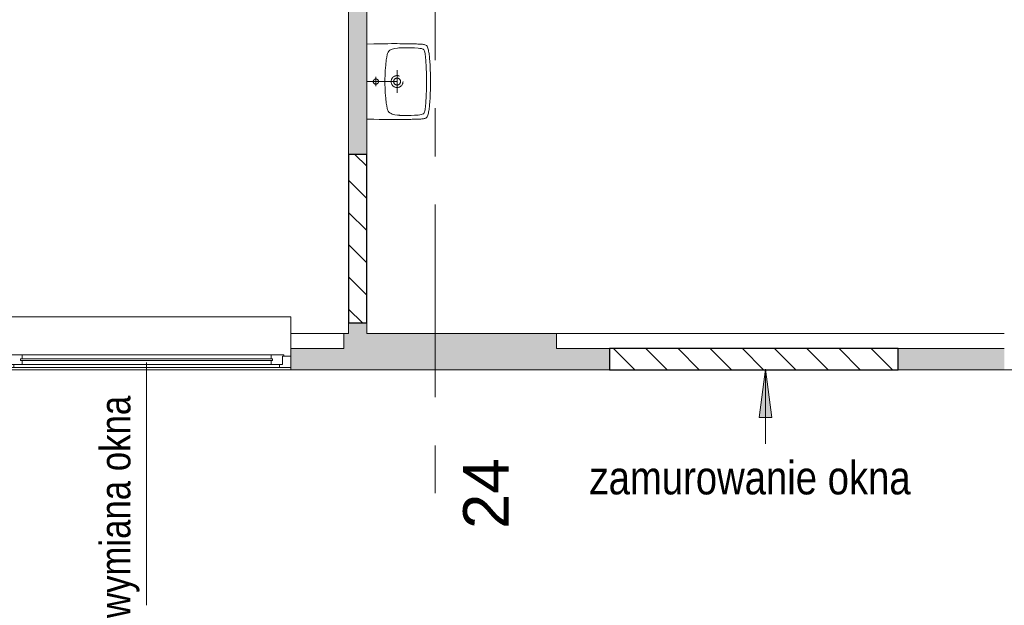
# Model space of a CAD drawing. Header units: centimetres. Extents: x -1403 to 22166, y -8842 to 3590.
# Tile 8 of 23: x 314 to 962, y -47 to 339. Entities that reach past the tile are written whole.
import ezdxf

# ---------------------------------------------------------------- set-up
doc = ezdxf.new("R2010")
doc.units = ezdxf.units.CM
doc.linetypes.add('Oś', pattern=[222.25, 127, -31.75, 31.75, -31.75])
doc.linetypes.add('Wyburzenia', pattern=[35, 20, -15])
for name, color, linetype, lineweight in [('A-DETL', 90, 'Continuous', 25), ('A-DETL-GENF', 92, 'Continuous', 9), ('A-GLAZ', 151, 'Wyburzenia', 9), ('A-GLAZ-IDEN', 152, 'Continuous', 13), ('A-WALL', 113, 'Continuous', 13), ('A-WALL-PATT', 111, 'Continuous', 13), ('G-ANNO-TEXT', 231, 'Continuous', 13), ('P-SANR-FIXT', 6, 'Wyburzenia', 9), ('S-GRID', 1, 'Continuous', 13), ('S-GRID-IDEN', 1, 'Continuous', 13)]:
    doc.layers.add(name, color=color, linetype=linetype, lineweight=lineweight)
doc.styles.add('Arial Narrow_1', font='ARIALN.TTF', dxfattribs={"height": 0.2})
doc.styles.add('Arial Narrow_2', font='ARIALN.TTF', dxfattribs={"height": 22})
doc.styles.add('Arial_1', font='arial.ttf', dxfattribs={"height": 30})
pattern_1 = [(315, (0, 0), (10.6066, 10.6066), [])]

# ---------------------------------------------------------------- blocks, each defined once
blk = doc.blocks.new('Okno - automatyczna etykieta - 190x181  _nietypowy podział_-2208509-5_piętro III __10_50 m_ - wyburzenia i zamurowania')
at = {"layer": 'A-GLAZ', "color": 7, "linetype": 'Continuous'}
for p, q in [((-87.5, 5.5), (-95, 5.5)), ((-95, 5.5), (-95, -2)), ((-95, 5.5), (95, 5.5)), ((-82, 3.5), (-89.5, 3.5)), ((-89.5, 3.5), (-89.5, -2)), ((-89.5, -2), (-89.5, 3.5)), ((-89.5, 3.5), (-87.5, 3.5)), ((-87.5, 3.5), (-87.5, 5.5)), ((87.5, 5.5), (-87.5, 5.5)), ((83, 0.75), (-83, 0.75)), ((-83, 0.75), (-83, -0.25)), ((-83, -0.25), (-83, 0.75)), ((-83, 0.75), (-82, 0.75)), ((-82, 0.75), (-82, 3.5)), ((82, 3.5), (-82, 3.5)), ((89.5, 3.5), (82, 3.5)), ((82, 3.5), (82, 0.75)), ((82, 0.75), (83, 0.75)), ((83, -0.25), (83, 0.75)), ((83, 0.75), (83, -0.25)), ((95, 5.5), (87.5, 5.5)), ((87.5, 5.5), (87.5, 3.5)), ((87.5, 3.5), (89.5, 3.5)), ((89.5, -2), (89.5, 3.5)), ((89.5, 3.5), (89.5, -2)), ((95, -2), (95, 5.5)), ((-95, -2), (-89.5, -2)), ((-89.5, -2), (-90.5, -2)), ((-90.5, -2), (-90.5, -3)), ((-90.5, -3), (-82, -3)), ((-83, -0.25), (83, -0.25)), ((-82, -0.25), (-83, -0.25)), ((-82, -3), (-82, -0.25)), ((82, -3), (-82, -3)), ((82, -0.25), (82, -3)), ((83, -0.25), (82, -0.25)), ((82, -3), (90.5, -3)), ((90.5, -2), (89.5, -2)), ((89.5, -2), (95, -2)), ((90.5, -3), (90.5, -2)), ((-95, -26), (-95, -7)), ((95, -7), (95, -26)), ((-95, -28), (-95, -26)), ((-95, -28), (95, -28)), ((95, -26), (95, -28))]:
    blk.add_line(p, q, dxfattribs=at)
blk = doc.blocks.new('Umywalka koło Nova Pro - Pro 50-1211177-5_piętro III __10_50 m_ - wyburzenia i zamurowania')
at = {"layer": 'P-SANR-FIXT', "color": 20}
for p, q in [((-12.19, -6), (-12.32, -10.58)), ((12.5, -6), (12.5, -38)), ((37.32, -10.58), (37.19, -6)), ((-12.32, -10.58), (-12.4, -14.28)), ((15.72, -12.02), (9.46, -12.02)), ((37.4, -14.28), (37.32, -10.58)), ((-12.45, -17.35), (-12.48, -19.98)), ((-12.4, -14.28), (-12.45, -17.35)), ((-3.53, -19.16), (-5.24, -19.53)), ((-1.83, -18.89), (-3.53, -19.16)), ((1.66, -18.49), (-1.83, -18.89)), ((5.15, -18.2), (1.66, -18.49)), ((8.64, -18.06), (5.15, -18.2)), ((10.37, -18.01), (8.64, -18.06)), ((14.63, -18.01), (10.37, -18.01)), ((16.36, -18.06), (14.63, -18.01)), ((19.88, -18.2), (16.36, -18.06)), ((23.34, -18.49), (19.88, -18.2)), ((26.83, -18.89), (23.34, -18.49)), ((28.56, -19.16), (26.83, -18.89)), ((30.26, -19.53), (28.56, -19.16)), ((37.45, -17.35), (37.4, -14.28)), ((37.48, -19.98), (37.45, -17.35)), ((-12.48, -22.27), (-12.51, -24.3)), ((-12.51, -24.3), (-12.48, -26.13)), ((-12.48, -19.98), (-12.48, -22.27)), ((-9.37, -24.54), (-9.61, -26.27)), ((-8.91, -22.86), (-9.37, -24.54)), ((-8.62, -22.03), (-8.91, -22.86)), ((-8.19, -21.26), (-8.62, -22.03)), ((-7.93, -20.91), (-8.19, -21.26)), ((-7.61, -20.62), (-7.93, -20.91)), ((-6.89, -20.14), (-7.61, -20.62)), ((-6.09, -19.8), (-6.89, -20.14)), ((-5.24, -19.53), (-6.09, -19.8)), ((31.09, -19.8), (30.26, -19.53)), ((31.89, -20.14), (31.09, -19.8)), ((32.61, -20.62), (31.89, -20.14)), ((32.93, -20.91), (32.61, -20.62)), ((33.19, -21.26), (32.93, -20.91)), ((33.62, -22.03), (33.19, -21.26)), ((33.91, -22.86), (33.62, -22.03)), ((34.37, -24.54), (33.91, -22.86)), ((34.63, -26.27), (34.37, -24.54)), ((37.51, -22.27), (37.48, -19.98)), ((37.51, -26.13), (37.51, -22.27)), ((-12.48, -26.13), (-12.48, -27.81)), ((-12.48, -27.81), (-12.46, -29.49)), ((-12.46, -29.49), (-12.46, -30.5)), ((-12.46, -30.5), (-12.43, -31.46)), ((-12.43, -31.46), (-12.43, -32.39)), ((-12.43, -32.39), (-12.4, -33.3)), ((-9.76, -28.56), (-9.84, -33.06)), ((-9.74, -27.87), (-9.76, -28.56)), ((-9.71, -27.55), (-9.74, -27.87)), ((-9.69, -27.15), (-9.71, -27.55)), ((-9.61, -26.27), (-9.69, -27.15)), ((20.01, -26), (5.01, -26)), ((34.69, -27.15), (34.63, -26.27)), ((34.71, -27.55), (34.69, -27.15)), ((34.74, -27.87), (34.71, -27.55)), ((34.76, -28.56), (34.74, -27.87)), ((34.84, -33.06), (34.76, -28.56)), ((37.43, -32.39), (37.46, -31.46)), ((37.43, -33.3), (37.43, -32.39)), ((37.46, -30.5), (37.48, -29.49)), ((37.46, -31.46), (37.46, -30.5)), ((37.48, -27.81), (37.51, -26.13)), ((37.48, -29.49), (37.48, -27.81)), ((-12.4, -33.3), (-12.4, -33.88)), ((-12.4, -33.88), (-12.38, -35.06)), ((-12.38, -35.06), (-12.35, -35.88)), ((-12.35, -35.88), (-12.35, -36.65)), ((-12.35, -36.65), (-12.32, -37.43)), ((-12.32, -37.43), (-12.3, -38.17)), ((-12.3, -38.17), (-12.27, -38.89)), ((-12.27, -38.89), (-12.24, -39.61)), ((-9.84, -33.06), (-9.79, -35.32)), ((-9.79, -35.32), (-9.71, -37.56)), ((-9.71, -37.56), (-9.53, -39.82)), ((34.53, -39.82), (34.71, -37.56)), ((34.71, -37.56), (34.82, -35.32)), ((34.82, -35.32), (34.84, -33.06)), ((37.24, -39.61), (37.27, -38.89)), ((37.27, -38.89), (37.3, -38.17)), ((37.3, -38.17), (37.32, -37.43)), ((37.32, -37.43), (37.35, -36.65)), ((37.35, -35.88), (37.38, -35.06)), ((37.35, -36.65), (37.35, -35.88)), ((37.38, -35.06), (37.4, -33.88)), ((37.4, -33.88), (37.43, -33.3)), ((-12.24, -39.61), (-12.22, -40.28)), ((-12.22, -40.28), (-12.19, -40.94)), ((-12.19, -40.94), (-12.16, -41.58)), ((-12.16, -41.58), (-12.14, -42.22)), ((-12.14, -42.22), (-12.08, -42.81)), ((-12.08, -42.81), (-12, -43.37)), ((-12, -43.37), (-11.92, -43.87)), ((-11.92, -43.87), (-11.82, -44.38)), ((-11.82, -44.38), (-11.71, -44.67)), ((-11.6, -44.96), (-11.79, -44.38)), ((-11.71, -44.67), (-11.6, -44.96)), ((-11.6, -44.96), (-11.26, -45.47)), ((-11.26, -45.47), (-11.6, -44.96)), ((-9.53, -39.82), (-9.39, -40.94)), ((-9.39, -40.94), (-9.21, -42.03)), ((-9.21, -42.03), (-9.05, -42.59)), ((-9.05, -42.59), (-8.86, -43.1)), ((-8.86, -43.1), (-8.7, -43.34)), ((-8.7, -43.34), (-8.51, -43.55)), ((-8.51, -43.55), (-8.03, -43.85)), ((-8.03, -43.85), (-7.53, -44.06)), ((-7.53, -44.06), (-6.97, -44.22)), ((-6.97, -44.22), (-5.88, -44.43)), ((-5.88, -44.43), (-3.64, -44.75)), ((-3.64, -44.75), (-1.4, -44.94)), ((-1.4, -44.94), (3.1, -45.18)), ((3.1, -45.18), (7.6, -45.31)), ((7.6, -45.31), (9.86, -45.39)), ((9.86, -45.39), (11.04, -45.42)), ((13.99, -45.42), (15.14, -45.39)), ((15.14, -45.39), (17.4, -45.31)), ((17.4, -45.31), (21.9, -45.18)), ((21.9, -45.18), (26.4, -44.94)), ((26.4, -44.94), (28.64, -44.75)), ((28.64, -44.75), (30.88, -44.43)), ((30.88, -44.43), (31.97, -44.22)), ((31.97, -44.22), (32.53, -44.06)), ((32.53, -44.06), (33.06, -43.85)), ((33.06, -43.85), (33.54, -43.55)), ((33.54, -43.55), (33.73, -43.34)), ((33.73, -43.34), (33.86, -43.1)), ((33.86, -43.1), (34.07, -42.59)), ((34.07, -42.59), (34.21, -42.03)), ((34.21, -42.03), (34.39, -40.94)), ((34.39, -40.94), (34.53, -39.82)), ((36.28, -45.47), (36.6, -44.96)), ((36.6, -44.96), (36.28, -45.47)), ((36.6, -44.96), (36.82, -44.38)), ((36.82, -44.38), (36.92, -43.87)), ((36.92, -43.87), (37.03, -43.37)), ((37.03, -43.37), (37.08, -42.81)), ((37.08, -42.81), (37.14, -42.22)), ((37.14, -42.22), (37.16, -41.58)), ((37.16, -41.58), (37.19, -40.94)), ((37.19, -40.94), (37.22, -40.28)), ((37.22, -40.28), (37.24, -39.61)), ((-11.26, -45.47), (-10.8, -45.84)), ((-10.8, -45.84), (-11.26, -45.47)), ((-10.8, -45.84), (-10.24, -46.11)), ((-10.24, -46.11), (-10.8, -45.84)), ((-10.24, -46.11), (-9.61, -46.32)), ((-9.61, -46.32), (-10.24, -46.11)), ((-9.61, -46.32), (-8.94, -46.51)), ((-8.94, -46.51), (-9.61, -46.32)), ((-8.94, -46.51), (-8.25, -46.64)), ((-8.25, -46.64), (-8.94, -46.51)), ((-8.25, -46.64), (-7.5, -46.8)), ((-7.5, -46.8), (-8.25, -46.64)), ((-7.5, -46.8), (-6.73, -46.91)), ((-6.73, -46.91), (-7.5, -46.8)), ((-6.73, -46.91), (-5.93, -47.04)), ((-5.93, -47.04), (-6.73, -46.91)), ((-5.93, -47.04), (-5.1, -47.15)), ((-5.1, -47.15), (-5.93, -47.04)), ((-5.1, -47.15), (-4.2, -47.25)), ((-4.2, -47.25), (-5.1, -47.15)), ((-4.2, -47.25), (-3.27, -47.36)), ((-3.27, -47.36), (-4.2, -47.25)), ((-3.27, -47.36), (-2.28, -47.44)), ((-2.28, -47.44), (-3.27, -47.36)), ((-2.28, -47.44), (-1.24, -47.52)), ((-1.24, -47.52), (-2.28, -47.44)), ((-1.24, -47.52), (-0.15, -47.63)), ((-0.15, -47.63), (-1.24, -47.52)), ((-0.15, -47.63), (1.05, -47.71)), ((1.05, -47.71), (-0.15, -47.63)), ((1.05, -47.71), (2.3, -47.76)), ((2.3, -47.76), (1.05, -47.71)), ((2.3, -47.76), (3.66, -47.84)), ((3.66, -47.84), (2.3, -47.76)), ((3.66, -47.84), (5.12, -47.89)), ((5.12, -47.89), (3.66, -47.84)), ((5.12, -47.89), (6.72, -47.95)), ((6.72, -47.95), (5.12, -47.89)), ((6.72, -47.95), (8.45, -47.97)), ((8.45, -47.97), (6.72, -47.95)), ((8.45, -47.97), (10.4, -48)), ((10.4, -48), (8.45, -47.97)), ((10.4, -48), (14.63, -48)), ((14.63, -48), (10.4, -48)), ((11.04, -45.42), (11.7, -45.42)), ((11.7, -45.42), (12.5, -45.44)), ((12.5, -45.44), (13.3, -45.42)), ((13.3, -45.42), (13.99, -45.42)), ((14.63, -48), (16.55, -47.97)), ((16.55, -47.97), (14.63, -48)), ((16.55, -47.97), (18.31, -47.95)), ((18.31, -47.95), (16.55, -47.97)), ((18.31, -47.95), (19.88, -47.89)), ((19.88, -47.89), (18.31, -47.95)), ((19.88, -47.89), (21.34, -47.84)), ((21.34, -47.84), (19.88, -47.89)), ((21.34, -47.84), (22.7, -47.76)), ((22.7, -47.76), (21.34, -47.84)), ((22.7, -47.76), (23.98, -47.71)), ((23.98, -47.71), (22.7, -47.76)), ((23.98, -47.71), (25.15, -47.63)), ((25.15, -47.63), (23.98, -47.71)), ((25.15, -47.63), (26.24, -47.52)), ((26.24, -47.52), (25.15, -47.63)), ((26.24, -47.52), (27.31, -47.44)), ((27.31, -47.44), (26.24, -47.52)), ((27.31, -47.44), (28.29, -47.36)), ((28.29, -47.36), (27.31, -47.44)), ((28.29, -47.36), (29.23, -47.25)), ((29.23, -47.25), (28.29, -47.36)), ((29.23, -47.25), (30.1, -47.15)), ((30.1, -47.15), (29.23, -47.25)), ((30.1, -47.15), (30.93, -47.04)), ((30.93, -47.04), (30.1, -47.15)), ((30.93, -47.04), (31.76, -46.91)), ((31.76, -46.91), (30.93, -47.04)), ((31.76, -46.91), (32.5, -46.8)), ((32.5, -46.8), (31.76, -46.91)), ((32.5, -46.8), (33.25, -46.64)), ((33.25, -46.64), (32.5, -46.8)), ((33.25, -46.64), (33.97, -46.51)), ((33.97, -46.51), (33.25, -46.64)), ((33.97, -46.51), (34.63, -46.32)), ((34.63, -46.32), (33.97, -46.51)), ((34.63, -46.32), (35.24, -46.11)), ((35.24, -46.11), (34.63, -46.32)), ((35.24, -46.11), (35.8, -45.84)), ((35.8, -45.84), (35.24, -46.11)), ((35.8, -45.84), (36.28, -45.47)), ((36.28, -45.47), (35.8, -45.84))]:
    blk.add_line(p, q, dxfattribs=at)
for centre, radius in [((12.5, -12.02), 1.72), ((12.51, -26), 3.92), ((12.51, -26), 2.28)]:
    blk.add_circle(centre, radius, dxfattribs=at)
blk = doc.blocks.new('etykieta wymiana okna - etykieta okno 1S z hp dół-2316400-5_piętro III __10_50 m_ - wyburzenia i zamurowania')
at = {"layer": 'A-GLAZ-IDEN'}
blk.add_line((0, 1.6477), (0, 0.0485), dxfattribs=at)
at = {"layer": 'A-GLAZ-IDEN', "insert": (-0.3068, 1.4291), "char_height": 0.2, "width": 1.409, "attachment_point": 3, "rotation": 90, "line_spacing_factor": 0.949189, "style": 'Arial Narrow_1'}
blk.add_mtext('\\pxqr,t6.35,12.7,19.05,25.4,31.75,38.1,44.45,50.8,57.15,63.5,69.85,76.2,82.55,88.9,95.25,101.6,107.95,114.3,120.65,127,133.35,139.7,146.05,152.4,158.75,165.1,171.45,177.8,184.15,190.5,196.85,203.2;{wymiana okna}', dxfattribs=at)

msp = doc.modelspace()

# ---------------------------------------------------------------- hatches: boundary and pattern name
at = {"layer": 'A-DETL-GENF', "lineweight": 25}
h = msp.add_hatch(dxfattribs=at)
h.set_pattern_fill('FP_1', color=3, style=0, pattern_type=2)
h.set_pattern_definition(pattern_1)
h.paths.add_polyline_path([(542.38, 139.33), (542.38, 250.33), (530.38, 250.33), (530.38, 139.33), (537.59, 139.33)], flags=0)
h = msp.add_hatch(dxfattribs=at)
h.set_pattern_fill('FP_1', color=3, style=0, pattern_type=2)
h.set_pattern_definition(pattern_1)
h.paths.add_polyline_path([(892.38, 108.33), (892.38, 122.33), (702.38, 122.33), (702.38, 108.33), (736.44, 108.33)], flags=0)
at = {"layer": 'A-WALL-PATT'}
h = msp.add_hatch(color=9, dxfattribs=at)
h.paths.add_polyline_path([(530.38, 132.33), (542.38, 132.33), (542.38, 139.33), (530.38, 139.33), (530.38, 134.38)], flags=0)
h.paths.add_polyline_path([(542.38, 250.33), (542.38, 515.33), (530.38, 515.33), (530.38, 250.33)], flags=0)
h.paths.add_polyline_path([(530.38, 657.83), (542.38, 657.83), (542.38, 660.33), (530.38, 660.33)], flags=0)
h.paths.add_polyline_path([(542.38, 781.33), (542.38, 1102.83), (530.38, 1102.83), (530.38, 781.33)], flags=0)
h.paths.add_polyline_path([(530.38, 1312.83), (542.38, 1312.83), (542.38, 1431.33), (530.38, 1431.33)], flags=0)
h.paths.add_polyline_path([(532.88, 1633.83), (542.38, 1633.83), (542.38, 2022.83), (530.38, 2022.83), (530.38, 1633.83)], flags=0)
h.paths.add_polyline_path([(532.88, 2173.83), (542.38, 2173.83), (542.38, 2458.83), (530.38, 2458.83), (530.38, 2173.83)], flags=0)
h.paths.add_polyline_path([(542.38, 2593.83), (542.38, 2824.33), (530.38, 2824.33), (530.38, 2593.83), (532.88, 2593.83)], flags=0)
msp.add_hatch(color=9, dxfattribs=at).paths.add_polyline_path([(527.38, 108.33), (667.38, 108.33), (667.38, 132.33), (527.38, 132.33), (527.38, 122.33)], flags=0)
h = msp.add_hatch(color=9, dxfattribs=at)
h.paths.add_polyline_path([(-537.21, 108.33), (-532.62, 108.33), (-532.62, 122.33), (-552.62, 122.33), (-552.62, 108.33)], flags=0)
h.paths.add_polyline_path([(-322.62, 108.33), (-257.62, 108.33), (-257.62, 122.33), (-327.62, 122.33), (-327.62, 108.33)], flags=0)
h.paths.add_polyline_path([(-34.62, 108.33), (22.38, 108.33), (22.38, 122.33), (-47.62, 122.33), (-47.62, 108.33)], flags=0)
h.paths.add_polyline_path([(232.38, 108.33), (302.38, 108.33), (302.38, 122.33), (232.38, 122.33), (232.38, 109.83)], flags=0)
h.paths.add_polyline_path([(492.38, 108.33), (527.38, 108.33), (527.38, 122.33), (492.38, 122.33), (492.38, 109.83)], flags=0)
h = msp.add_hatch(color=9, dxfattribs=at)
h.paths.add_polyline_path([(667.38, 108.33), (702.38, 108.33), (702.38, 122.33), (667.38, 122.33)], flags=0)
h.paths.add_polyline_path([(1166.38, 108.33), (1187.38, 108.33), (1187.38, 122.33), (1166.38, 122.33)], flags=0)
h.paths.add_polyline_path([(958.25, 108.33), (962.38, 108.33), (962.38, 122.33), (892.38, 122.33), (892.38, 108.33)], flags=0)
at = {"layer": 'G-ANNO-TEXT'}
msp.add_hatch(color=50, dxfattribs=at).paths.add_polyline_path([(805.17, 108.75), (800.99, 77), (809.35, 77)], flags=0)

# ---------------------------------------------------------------- linework, layer by layer
at = {"layer": 'A-DETL'}
for p, q in [((542.38, 250.33), (530.38, 250.33)), ((530.38, 250.33), (530.38, 139.33)), ((542.38, 139.33), (542.38, 250.33)), ((530.38, 139.33), (542.38, 139.33)), ((892.38, 122.33), (702.38, 122.33)), ((702.38, 122.33), (702.38, 108.33)), ((892.38, 108.33), (892.38, 122.33)), ((702.38, 108.33), (892.38, 108.33))]:
    msp.add_line(p, q, dxfattribs=at)
at = {"layer": 'A-WALL', "lineweight": 9}
for p, q in [((530.38, 515.33), (530.38, 250.33)), ((542.38, 250.33), (542.38, 348.33)), ((530.38, 250.33), (542.38, 250.33)), ((542.38, 139.33), (530.38, 139.33)), ((530.38, 139.33), (530.38, 132.33)), ((542.38, 132.33), (542.38, 139.33)), ((492.38, 132.33), (530.38, 132.33)), ((527.38, 132.33), (527.38, 122.33)), ((542.38, 132.33), (962.38, 132.33)), ((667.38, 122.33), (667.38, 132.33)), ((527.38, 122.33), (492.38, 122.33)), ((492.38, 122.33), (492.38, 117.33)), ((702.38, 122.33), (667.38, 122.33)), ((702.38, 108.33), (702.38, 122.33)), ((962.38, 122.33), (892.38, 122.33)), ((892.38, 122.33), (892.38, 108.33)), ((1152.38, 108.33), (232.38, 108.33)), ((492.38, 109.83), (492.38, 108.33))]:
    msp.add_line(p, q, dxfattribs=at)
at = {"layer": 'G-ANNO-TEXT', "color": 50}
for p, q in [((805.17, 108.75), (800.99, 77)), ((809.35, 77), (805.17, 108.75)), ((805.17, 108.75), (805.17, 59.63)), ((800.99, 77), (809.35, 77))]:
    msp.add_line(p, q, dxfattribs=at)
at = {"layer": 'S-GRID', "linetype": 'Oś'}
msp.add_line((587.38, 2884.27), (587.38, 27.13), dxfattribs=at)

# ---------------------------------------------------------------- block references
at = {"layer": 'A-GLAZ', "color": 7, "linetype": 'Continuous', "rotation": 180}
msp.add_blockref('Okno - automatyczna etykieta - 190x181  _nietypowy podział_-2208509-5_piętro III __10_50 m_ - wyburzenia i zamurowania', (397.38, 115.33), dxfattribs=at)
at = {"layer": 'A-GLAZ-IDEN', "xscale": 99.99999999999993, "yscale": 99.99999999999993, "zscale": 99.99999999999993}
msp.add_blockref('etykieta wymiana okna - etykieta okno 1S z hp dół-2316400-5_piętro III __10_50 m_ - wyburzenia i zamurowania', (397.38, -51.65), dxfattribs=at)
at = {"layer": 'P-SANR-FIXT', "color": 20, "rotation": 89.9999999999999}
msp.add_blockref('Umywalka koło Nova Pro - Pro 50-1211177-5_piętro III __10_50 m_ - wyburzenia i zamurowania', (536.38, 285.83), dxfattribs=at)

# ---------------------------------------------------------------- texts
at = {"layer": 'G-ANNO-TEXT', "color": 7, "insert": (689.16, 48.3), "char_height": 22, "width": 232.2, "attachment_point": 1, "line_spacing_factor": 0.949189, "style": 'Arial Narrow_2'}
msp.add_mtext('\\pxt5.77273,11.54545,17.31818,23.09091,28.86364,34.63636,40.40909,46.18182,51.95455,57.72727,63.5,69.27273,75.04545,80.81818,86.59091,92.36364,98.13636,103.90909,109.68182,115.45455,121.22727,127,132.77273,138.54545,144.31818,150.09091,155.86364,161.63636,167.40909,173.18182,178.95455,184.72727;{zamurowanie okna }', dxfattribs=at)
at = {"layer": 'S-GRID-IDEN', "insert": (620.88, 26.79), "char_height": 30, "width": 48.3, "attachment_point": 5, "rotation": 90, "line_spacing_factor": 0.936439, "style": 'Arial_1'}
msp.add_mtext('\\pxqc,t4.23333,8.46667,12.7,16.93333,21.16667,25.4,29.63333,33.86667,38.1,42.33333,46.56667,50.8,55.03333,59.26667,63.5,67.73333,71.96667,76.2,80.43333,84.66667,88.9,93.13333,97.36667,101.6,105.83333,110.06667,114.3,118.53333,122.76667,127,131.23333,135.46667;{24}', dxfattribs=at)

doc.saveas('drawing.dxf')
